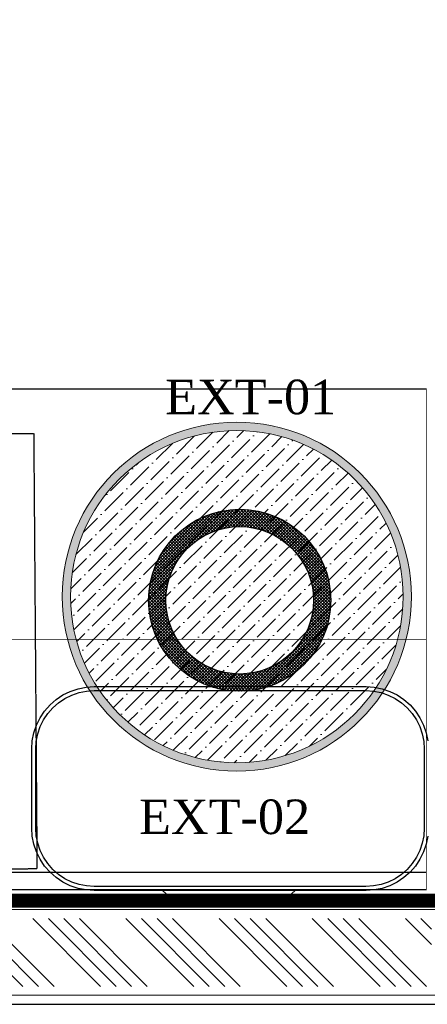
# Model space of a CAD drawing. Header units: millimetres. Extents: x 1277566 to 1493426, y 1039116 to 1145896.
# Tile 63 of 152: x 1342356 to 1342946, y 1133656 to 1135082. Entities that reach past the tile are written whole.
import ezdxf

# ---------------------------------------------------------------- set-up
doc = ezdxf.new("R2010")
doc.units = ezdxf.units.MM
doc.linetypes.add('11aa1PB-bd$0$11aa1PB-af$0$TRATTEGGIATA', pattern=[0.75, 0.5, -0.25])
for name, color, linetype, lineweight in [('A_ FURN', 26, 'Continuous', 20), ('CIVIL WALL HATCH', 7, 'Continuous', 5), ('CKD Equipments', 252, 'Continuous', 0), ('CKD-Equipement', 252, 'Continuous', 13), ('FRONT COUNTER', 214, 'Continuous', 18), ('PLASTER', 252, 'Continuous', 9), ('tile finish', 32, 'Continuous', 9)]:
    doc.layers.add(name, color=color, linetype=linetype, lineweight=lineweight)
for name, color, linetype in [('Edges', 7, 'Continuous'), ('Equipment Name', 8, 'Continuous'), ('FAINTEQUIP', 253, 'Continuous'), ('kitchen equip1', 8, 'Continuous')]:
    doc.layers.add(name, color=color, linetype=linetype)
doc.styles.add('CKD_Dimension Text', font='BOOKOS.TTF')

# ---------------------------------------------------------------- blocks, each defined once
blk = doc.blocks.new('G$C46422E3B')
at = {"layer": 'A_ FURN', "ltscale": 2}
h = blk.add_hatch(dxfattribs=at)
h.set_pattern_fill('ANSI37', color=15)
h.set_pattern_definition([(45, (111347.439, 475109.8173), (-2.24506403, 2.24506403), []), (135, (111347.439, 475109.8173), (-2.24506403, -2.24506403), [])])
edge = h.paths.add_edge_path()
edge.add_arc((131.7, 131.7), 131.7, 0, 360)
edge = h.paths.add_edge_path(flags=16)
edge.add_arc((131.7, 131.7), 106.7, 0, 360)
at = {"layer": 'kitchen equip1'}
for radius in [131.7, 106.7]:
    blk.add_circle((131.7, 131.7), radius, dxfattribs=at)
blk = doc.blocks.new('G$CD7D92FFB')
h = blk.add_hatch(color=144)
h.dxf.hatch_style = 1
edge = h.paths.add_edge_path()
edge.add_arc((252.5, 252.5), 252.5, 0, 360)
edge = h.paths.add_edge_path(flags=16)
edge.add_arc((252.5, 252.5), 240.5, 0, 360)
h = blk.add_hatch()
h.set_pattern_fill('ANSI36', color=61, scale=120)
h.set_pattern_definition([(45, (-31984.959, -8297.094), (7.954951, 29.168155), [37.5, -7.5, 0, -7.5])])
h.paths.add_polyline_path([(493, 252.5, 1), (12, 252.5, 1)])
at = {"layer": 'CKD Equipments', "color": 25, "ltscale": 0.25}
for radius in [252.5, 240.5]:
    blk.add_circle((252.5, 252.5), radius, dxfattribs=at)
blk = doc.blocks.new('G$C4DC229AB')
at = {"layer": 'FAINTEQUIP', "color": 4, "linetype": '11aa1PB-bd$0$11aa1PB-af$0$TRATTEGGIATA'}
for p, q in [((0, 362.6, 0), (507.6, 735.7, 0)), ((774.1, 373.1, 0), (507.6, 735.7, 0)), ((266.5, 0, 0), (0, 362.6, 0))]:
    blk.add_line(p, q, dxfattribs=at)

msp = doc.modelspace()

# ---------------------------------------------------------------- hatches: boundary and pattern name
at = {"layer": 'CIVIL WALL HATCH'}
h = msp.add_hatch(dxfattribs=at)
h.set_pattern_fill('ANSI34', color=256, scale=5, angle=90)
h.set_pattern_definition([(135, (154681.03, -46618.93), (-67.351921, -67.351921), []), (135, (154681.03, -46596.48), (-67.351921, -67.351921), []), (135, (154681.03, -46574.03), (-67.351921, -67.351921), []), (135, (154681.03, -46551.58), (-67.351921, -67.351921), [])])
h.paths.add_polyline_path([(1339023.7868, 1133780.4442), (1342951.7796, 1133780.4442), (1342951.7796, 1133682.4515), (1339023.7868, 1133682.4515)])

# ---------------------------------------------------------------- linework, layer by layer
for p, q in [((1338997.7832, 1133806.4478), (1342977.7832, 1133806.4478)), ((1338997.7832, 1133656.4478), (1342977.7832, 1133656.4478))]:
    msp.add_line(p, q)
at = {"layer": 'CKD-Equipement', "const_width": 1}
for points in [[(1342944.55, 1133822.1192), (1342944.55, 1134547.1192)], [(1340788.7493, 1134184.6192), (1342944.55, 1134184.6192)]]:
    msp.add_lwpolyline(points, dxfattribs=at)
at = {"layer": 'Edges', "color": 6}
for p, q in [((1342440.7099, 1134113.2143), (1342452.2938, 1134115.5184)), ((1342452.2938, 1134115.5184), (1342463.8771, 1134116.2777)), ((1342463.8771, 1134116.2777), (1342857.1766, 1134116.2777)), ((1342857.1766, 1134116.2777), (1342868.7599, 1134115.5184)), ((1342868.7599, 1134115.5184), (1342880.3437, 1134113.2143)), ((1342409.1129, 1134097.6323), (1342418.9332, 1134104.1941)), ((1342418.9332, 1134104.1941), (1342429.526, 1134109.4178)), ((1342421.8253, 1134099.1847), (1342431.7395, 1134104.0738)), ((1342429.526, 1134109.4178), (1342440.7099, 1134113.2143)), ((1342431.7395, 1134104.0738), (1342442.207, 1134107.6271)), ((1342442.207, 1134107.6271), (1342453.0488, 1134109.7837)), ((1342453.0488, 1134109.7837), (1342464.066, 1134110.5058)), ((1342464.066, 1134110.5058), (1342856.9876, 1134110.5058)), ((1342856.9876, 1134110.5058), (1342868.0049, 1134109.7837)), ((1342868.0049, 1134109.7837), (1342878.8466, 1134107.6271)), ((1342878.8466, 1134107.6271), (1342889.3142, 1134104.0738)), ((1342880.3437, 1134113.2143), (1342891.5277, 1134109.4178)), ((1342889.3142, 1134104.0738), (1342899.2283, 1134099.1847)), ((1342891.5277, 1134109.4178), (1342902.1205, 1134104.1941)), ((1342902.1205, 1134104.1941), (1342911.9408, 1134097.6323)), ((1342392.4457, 1134080.9651), (1342400.2331, 1134089.8449)), ((1342400.2331, 1134089.8449), (1342409.1129, 1134097.6323)), ((1342404.3232, 1134085.7548), (1342412.6341, 1134093.0434)), ((1342412.6341, 1134093.0434), (1342421.8253, 1134099.1847)), ((1342899.2283, 1134099.1847), (1342908.4195, 1134093.0434)), ((1342908.4195, 1134093.0434), (1342916.7305, 1134085.7548)), ((1342911.9408, 1134097.6323), (1342920.8206, 1134089.8449)), ((1342920.8206, 1134089.8449), (1342928.608, 1134080.9651)), ((1342385.884, 1134071.1448), (1342392.4457, 1134080.9651)), ((1342390.8933, 1134068.2527), (1342397.0347, 1134077.4439)), ((1342397.0347, 1134077.4439), (1342404.3232, 1134085.7548)), ((1342916.7305, 1134085.7548), (1342924.019, 1134077.4439)), ((1342924.019, 1134077.4439), (1342930.1603, 1134068.2527)), ((1342928.608, 1134080.9651), (1342935.1697, 1134071.1448)), ((1342376.8638, 1134049.3681), (1342380.6602, 1134060.5521)), ((1342380.6602, 1134060.5521), (1342385.884, 1134071.1448)), ((1342386.0042, 1134058.3385), (1342390.8933, 1134068.2527)), ((1342930.1603, 1134068.2527), (1342935.0495, 1134058.3385)), ((1342935.1697, 1134071.1448), (1342940.3935, 1134060.5521)), ((1342940.3935, 1134060.5521), (1342944.1899, 1134049.3681)), ((1342374.5596, 1134037.7843), (1342376.8638, 1134049.3681)), ((1342380.2944, 1134037.0293), (1342382.4509, 1134047.871)), ((1342382.4509, 1134047.871), (1342386.0042, 1134058.3385)), ((1342935.0495, 1134058.3385), (1342938.6027, 1134047.871)), ((1342938.6027, 1134047.871), (1342940.7593, 1134037.0293)), ((1342944.1899, 1134049.3681), (1342946.4941, 1134037.7843)), ((1342373.8004, 1134026.201), (1342374.5596, 1134037.7843)), ((1342379.5723, 1134026.012), (1342380.2944, 1134037.0293)), ((1342940.7593, 1134037.0293), (1342941.4814, 1134026.012)), ((1342373.8004, 1133911.2905), (1342373.8004, 1134026.201)), ((1342379.5723, 1133911.4794), (1342379.5723, 1134026.012)), ((1342941.4814, 1134026.012), (1342941.4814, 1133911.4794)), ((1342374.5596, 1133899.7072), (1342373.8004, 1133911.2905)), ((1342380.2944, 1133900.4622), (1342379.5723, 1133911.4794)), ((1342941.4814, 1133911.4794), (1342940.7593, 1133900.4622)), ((1342376.8638, 1133888.1233), (1342374.5596, 1133899.7072)), ((1342380.6602, 1133876.9394), (1342376.8638, 1133888.1233)), ((1342382.4509, 1133889.6204), (1342380.2944, 1133900.4622)), ((1342386.0042, 1133879.1529), (1342382.4509, 1133889.6204)), ((1342938.6027, 1133889.6204), (1342935.0495, 1133879.1529)), ((1342940.7593, 1133900.4622), (1342938.6027, 1133889.6204)), ((1342944.1899, 1133888.1233), (1342940.3935, 1133876.9394)), ((1342946.4941, 1133899.7072), (1342944.1899, 1133888.1233)), ((1342385.884, 1133866.3466), (1342380.6602, 1133876.9394)), ((1342390.8933, 1133869.2387), (1342386.0042, 1133879.1529)), ((1342935.0495, 1133879.1529), (1342930.1603, 1133869.2387)), ((1342940.3935, 1133876.9394), (1342935.1697, 1133866.3466)), ((1342392.4457, 1133856.5263), (1342385.884, 1133866.3466)), ((1342397.0347, 1133860.0475), (1342390.8933, 1133869.2387)), ((1342404.3232, 1133851.7366), (1342397.0347, 1133860.0475)), ((1342924.019, 1133860.0475), (1342916.7305, 1133851.7366)), ((1342930.1603, 1133869.2387), (1342924.019, 1133860.0475)), ((1342935.1697, 1133866.3466), (1342928.608, 1133856.5263)), ((1342400.2331, 1133847.6465), (1342392.4457, 1133856.5263)), ((1342409.1129, 1133839.8591), (1342400.2331, 1133847.6465)), ((1342412.6341, 1133844.4481), (1342404.3232, 1133851.7366)), ((1342916.7305, 1133851.7366), (1342908.4195, 1133844.4481)), ((1342920.8206, 1133847.6465), (1342911.9408, 1133839.8591)), ((1342928.608, 1133856.5263), (1342920.8206, 1133847.6465)), ((1342418.9332, 1133833.2974), (1342409.1129, 1133839.8591)), ((1342421.8253, 1133838.3067), (1342412.6341, 1133844.4481)), ((1342429.526, 1133828.0736), (1342418.9332, 1133833.2974)), ((1342431.7395, 1133833.4176), (1342421.8253, 1133838.3067)), ((1342442.207, 1133829.8643), (1342431.7395, 1133833.4176)), ((1342889.3142, 1133833.4176), (1342878.8466, 1133829.8643)), ((1342899.2283, 1133838.3067), (1342889.3142, 1133833.4176)), ((1342902.1205, 1133833.2974), (1342891.5277, 1133828.0736)), ((1342908.4195, 1133844.4481), (1342899.2283, 1133838.3067)), ((1342911.9408, 1133839.8591), (1342902.1205, 1133833.2974)), ((1342440.7099, 1133824.2771), (1342429.526, 1133828.0736)), ((1342452.2938, 1133821.973), (1342440.7099, 1133824.2771)), ((1342453.0488, 1133827.7078), (1342442.207, 1133829.8643)), ((1342463.8771, 1133821.2138), (1342452.2938, 1133821.973)), ((1342464.066, 1133826.9857), (1342453.0488, 1133827.7078)), ((1342562.9123, 1133821.2138), (1342463.8771, 1133821.2138)), ((1342856.9876, 1133826.9857), (1342464.066, 1133826.9857)), ((1342562.9123, 1133821.2138), (1342578.4883, 1133807.3867)), ((1342754.7753, 1133821.2138), (1342562.9123, 1133821.2138)), ((1342754.7753, 1133821.2138), (1342739.1993, 1133807.3867)), ((1342857.1766, 1133821.2138), (1342754.7753, 1133821.2138)), ((1342868.0049, 1133827.7078), (1342856.9876, 1133826.9857)), ((1342868.7599, 1133821.973), (1342857.1766, 1133821.2138)), ((1342878.8466, 1133829.8643), (1342868.0049, 1133827.7078)), ((1342880.3437, 1133824.2771), (1342868.7599, 1133821.973)), ((1342891.5277, 1133828.0736), (1342880.3437, 1133824.2771)), ((1342578.4883, 1133807.3867), (1342739.1993, 1133807.3867))]:
    msp.add_line(p, q, dxfattribs=at)
at = {"layer": 'FRONT COUNTER', "const_width": 20}
msp.add_lwpolyline([(1340767.9316, 1133806.4485), (1340768.0353, 1135756.5107), (1337895.3292, 1135756.9113), (1337895.3575, 1138178.9599), (1344158.8777, 1138178.9599), (1344158.8777, 1133806.4478), (1343457.7832, 1133806.4478), (1343457.7832, 1133911.4478), (1342977.7832, 1133911.4478), (1342977.7832, 1133806.4478), (1340767.9316, 1133806.5653)], dxfattribs=at)
at = {"layer": 'kitchen equip1'}
for p, q in [((1340788.7493, 1134547.1192), (1342944.55, 1134547.1192)), ((1342944.55, 1133847.1192), (1340788.7493, 1133847.1192)), ((1342944.55, 1133822.1192), (1340788.7493, 1133822.1192))]:
    msp.add_line(p, q, dxfattribs=at)
at = {"layer": 'PLASTER'}
msp.add_lwpolyline([(1339010.785, 1133793.446), (1342964.7814, 1133793.446), (1342964.7814, 1133669.4496), (1339010.785, 1133669.4496)], close=True, dxfattribs=at)
at = {"layer": 'tile finish'}
msp.add_lwpolyline([(1338997.7832, 1133806.4478), (1342977.7832, 1133806.4478), (1342977.7832, 1133656.4478), (1338997.7832, 1133656.4478)], close=True, dxfattribs=at)

# ---------------------------------------------------------------- block references
at = {"layer": 'CKD Equipments', "ltscale": 0.25, "rotation": 234.1141489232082}
msp.add_blockref('G$C4DC229AB', (1342082.8278, 1134695.3754), dxfattribs=at)
at = {"layer": 'CKD Equipments', "ltscale": 0.25}
for name, p in [('G$CD7D92FFB', (1342417.869, 1133994.0266)), ('G$C46422E3B', (1342542.8305, 1134109.5071))]:
    msp.add_blockref(name, p, dxfattribs=at)

# ---------------------------------------------------------------- texts
at = {"layer": 'Equipment Name', "char_height": 50, "width": 680.932449, "attachment_point": 1, "style": 'CKD_Dimension Text'}
for s, insert in [('\\pxqc;EXT-01', (1342349.9115, 1134560.5381)), ('\\pxqc;EXT-02', (1342312.1623, 1133952.8567))]:
    msp.add_mtext(s, dxfattribs=dict(at, insert=insert))

doc.saveas('drawing.dxf')
